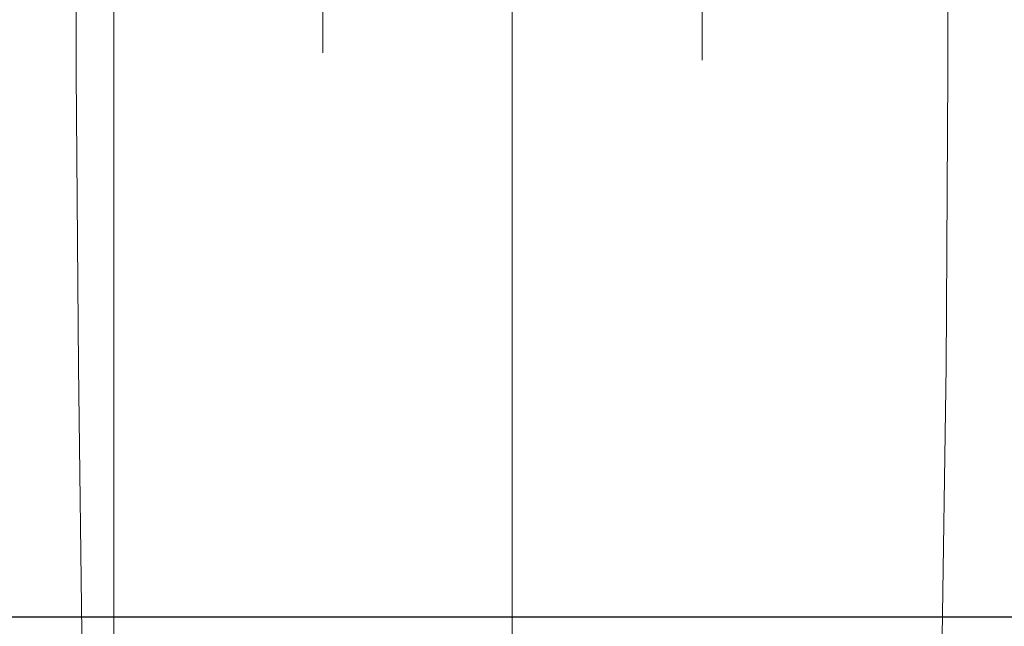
# Model space of a CAD drawing. Header units: millimetres. Extents: x -1893473 to 1546619, y -568027 to 942944.
# Tile 239 of 256: x 168305 to 168707, y -495363 to -495115. Entities that reach past the tile are written whole.
import ezdxf
from ezdxf.enums import TextEntityAlignment as Align

# ---------------------------------------------------------------- set-up
doc = ezdxf.new("R2010")
doc.units = ezdxf.units.MM
doc.header["$LTSCALE"] = 0.2
doc.layers.get('0').update_dxf_attribs({"lineweight": 0})
for name, color, linetype, lineweight in [('!! 0_Opis_pom', 9, 'Continuous', 13), ('!! 1_OPIS POM NOWE', 140, 'Continuous', 5), ('!! 2_wypos-sanitarne', 240, 'Continuous', 9), ('!! wymiary osi', 250, 'Continuous', 9), ('P-Opis nadproża', 150, 'Continuous', 9)]:
    doc.layers.add(name, color=color, linetype=linetype, lineweight=lineweight)
doc.layers.add('!! 1_zabudowa GK', color=33, linetype='Continuous')
doc.layers.add('Powierzchnia', color=140, linetype='Continuous', lineweight=5, plot=False)
doc.styles.add('ARIAL', font='tahoma.ttf')
doc.styles.add('TXT', font='simplex.shx')
doc.dimstyles.new('DIM50', dxfattribs={"dimscale": 5, "dimtxt": 2.5, "dimasz": 1.5, "dimexe": 0, "dimexo": 0, "dimgap": 0.5, "dimtad": 1, "dimdec": 4, "dimrnd": 0.5, "dimdsep": 46, "dimtxsty": 'TXT', "dimblk1": 'TICK1', "dimblk2": 'TICK1', "dimsah": 1, "dimcen": 0, "dimse1": 1, "dimse2": 1, "dimclrd": 1, "dimclre": 7, "dimclrt": 9, "dimadec": 0, "dimazin": 0, "dimtfac": 1, "dimtdec": 4, "dimtmove": 2, "dimatfit": 3, "dimldrblk": 'TICK1', "dimfxl": 1, "dimtolj": 1, "dimarcsym": 0})

# ---------------------------------------------------------------- blocks, each defined once
blk = doc.blocks.new('A$C324a30b8')
for points in [[(0, 0.01049), (0, -0.71083)], [(0.17552, 0), (0.17692, -0.11958), (0.17797, -0.23916), (0.17832, -0.47832)], [(-0.17832, -0.47832), (-0.17797, -0.23916), (-0.17727, -0.11958), (-0.17552, 0)], [(-0.07762, -0.24458), (-0.07762, -0.29545)], [(0.07727, -0.24755), (0.07727, -0.293)]]:
    blk.add_lwpolyline(points)
blk = doc.blocks.new('TICK1')
at = {"color": 0}
for p, q in [((0, -1.4), (0, 1.4)), ((0, 0), (-1, 0))]:
    blk.add_line(p, q, dxfattribs=at)
at = {"color": 2}
blk.add_line((-1, -1), (1, 1), dxfattribs=at)
blk = doc.blocks.new('*D1272')
at = {"layer": '!! wymiary osi', "color": 1, "lineweight": -2, "transparency": 16777216}
blk.add_line((296576.01, -498651.25), (296576.01, -501451.25), dxfattribs=at)
at = {"layer": 'DEFPOINTS', "color": 0, "transparency": 16777216}
for p in [(297659.44, -498643.75), (296190.67, -501458.75), (296576.01, -501458.75)]:
    blk.add_point(p, dxfattribs=at)
at = {"layer": '!! wymiary osi', "color": 1, "lineweight": -2, "transparency": 16777216, "xscale": 7.5, "yscale": 7.5, "zscale": 7.5}
for p, rotation in [((296576.01, -498643.75), 90), ((296576.01, -501458.75), 270)]:
    blk.add_blockref('TICK1', p, dxfattribs=dict(at, rotation=rotation))
at = {"layer": '!! wymiary osi', "color": 9, "transparency": 16777216, "insert": (296567.26, -500051.25), "char_height": 12.5, "attachment_point": 5, "rotation": 90, "style": 'TXT'}
blk.add_mtext('\\A1;2815', dxfattribs=at)
blk = doc.blocks.new('A$C2EB40A8D')
at = {"layer": '!! 1_zabudowa GK'}
blk.add_lwpolyline([(6407.5648, -957.48603), (3298.87011, -957.48603)], dxfattribs=at)
at = {"layer": 'Powierzchnia'}
blk.add_lwpolyline([(9048.87011, 1657.51397), (9048.87011, -47.48603), (6407.5648, -47.48603), (6407.5648, -957.48603), (3298.87011, -957.48603), (3298.87011, 1657.51397)], close=True, dxfattribs=at)
at = {"layer": '!! 2_wypos-sanitarne', "xscale": 1000, "yscale": 1000, "zscale": 1000, "rotation": 180}
blk.add_blockref('A$C324a30b8', (4837.75685, -974.6955), dxfattribs=at)
at = {"layer": '!! 0_Opis_pom', "ltscale": 0.7, "style": 'ARIAL'}
for tag, p in [('B1,21', (-891.77727, 31796.97458)), ('A1,16', (-13651.31084, 31587.95236)), ('B1,19', (-5798.61305, 31587.22944)), ('B1/17', (-9701.43347, 31565.05244)), ('1,23', (10805.41388, 31565.05244)), ('1,22', (4526.58954, 31507.65132)), ('A1,1', (-16866.13618, 31459.3792)), ('B1,18', (-7791.62894, 31330.08444)), ('B1,20', (-2961.4347, 31167.05787)), ('A1,6', (-19287.17717, 30923.71998)), ('B1,1', (14135.63445, 30913.92963)), ('B1,3', (17346.74696, 30023.81022)), ('B1,4', (29817.71501, 29157.67457)), ('A1,5', (-23454.5385, 28820.77901)), ('A1,2', (-17502.57721, 28602.57524)), ('B1,2D', (2616.16402, 28559.52261)), ('A1,15', (-13651.31084, 28261.46046)), ('B1,4', (29883.58177, 28158.35876)), ('B1,2B', (18801.54781, 27650.12382)), ('B1,2A', (13086.7373, 27376.04393)), ('A1,3', (-16846.27912, 25980.40356)), ('B1,8', (9089.53994, 25356.27639)), ('B1,6', (31915.87888, 23754.79829)), ('A1,4', (-24010.17576, 23559.17399)), ('B1,14', (-11621.32288, 23261.44183)), ('B1,13', (-3080.55208, 22924.09997)), ('B1,5', (29245.49088, 22896.69268)), ('B1,10', (3982.60923, 22874.21277)), ('B1,9', (5634.43488, 22623.92098)), ('B1,2C', (13327.26639, 22378.5328)), ('B1,7', (16398.41175, 22348.28836)), ('B1,11', (5553.20442, 20939.83877)), ('B1,12', (3693.27174, 20628.72148)), ('C1,3', (5969.08376, 16336.01084)), ('C1,2', (11955.93711, 11671.55655)), ('C1,1', (15659.17205, 11415.94196)), ('C1,4', (5140.00888, 9205.5831)), ('C1,5', (5680.4486, 6154.54995)), ('C1,10', (16327.05085, 6080.66085)), ('C1,9', (16526.57171, 3173.45283)), ('C1,6', (6367.37903, 2771.84181)), ('D0,18', (-1981.87701, -110.73158)), ('D0,7', (-13531.42299, -1159.67649)), ('C1,7', (7275.77161, -1303.00991)), ('D0,17', (2064.87671, -1345.69113)), ('D0,3', (-9324.21674, -1442.63631)), ('D0,6', (-17529.61851, -1957.37463)), ('D0,10', (-21369.4432, -2140.60378)), ('D,09', (-12990.08379, -2746.32902)), ('D0,2', (-5516.19514, -3101.87722)), ('D0,16', (2266.73061, -3284.15369)), ('D0,8', (-14357.79539, -3567.69719)), ('D0,5', (-10461.54478, -3629.26575)), ('D0,4', (-8396.53404, -4353.7937)), ('D0,15', (1974.41895, -5205.84774)), ('D0,1', (-5633.49598, -5662.48534)), ('D0,11', (-23334.09291, -6045.78706)), ('D0,12', (-22436.85763, -9302.9678)), ('D0,13', (-22436.85763, -11581.16526)), ('D0,14', (-13645.94445, -11884.57769))]:
    blk.add_attdef(tag, text='', height=119.68, dxfattribs=at).set_placement(p, align=Align.MIDDLE_CENTER)
at = {"layer": '!! 1_OPIS POM NOWE', "style": 'ARIAL'}
for tag, p in [('C1.7A', (7769.3756, 685.765)), ('C1.7C', (7655.80151, -2045.04756)), ('C1.8B', (10935.93068, -2107.41983)), ('C1.8A', (13897.39715, -2120.69016)), ('C1.7B', (8274.43201, -3270.18959)), ('E1.2', (16701.02923, -5331.07351)), ('E1.5E', (21974.23379, -5463.99012)), ('E1.5D', (24989.27391, -5785.36474)), ('E1.1', (8357.81567, -5851.01076)), ('E1.5C', (25222.53959, -6394.64172)), ('E1.5B', (27694.70831, -7009.86571)), ('E1.6', (5279.46063, -8141.28746)), ('E1.5A', (25547.9555, -8495.18994)), ('E1.5G', (23977.19473, -9792.46695)), ('E1.5F', (22414.7084, -9822.66389)), ('E1,4', (13935.69867, -10458.20073)), ('E1.5L', (28030.8296, -11267.7725)), ('E1.3', (5639.18862, -11994.01941)), ('E1.5H', (23988.49716, -12231.38049)), ('E1.5K', (27714.73934, -12977.98364)), ('E1.5I', (22290.68736, -13989.9049)), ('E1.5J', (27095.71534, -16088.17469))]:
    blk.add_attdef(tag, text='', height=119.68, dxfattribs=at).set_placement(p, align=Align.MIDDLE_CENTER)
at = {"layer": '!! wymiary osi'}
dim = blk.add_linear_dim(base=(4675.21245, -1157.48603), p1=(5758.64815, 1657.51397), p2=(4289.87971, -1157.48603), angle=90, dimstyle='DIM50', dxfattribs=at)
dim.commit()
dim.dimension.update_dxf_attribs({"geometry": '*D1272', "text_midpoint": (4666.46245, 250.01397), "insert": (-291900.79406, 500301.26018)})

msp = doc.modelspace()

# ---------------------------------------------------------------- block references
at = {"layer": 'P-Opis nadproża', "color": 4}
msp.add_blockref('A$C2EB40A8D', (163667.94092, -494401.63474), dxfattribs=at)

doc.saveas('drawing.dxf')
